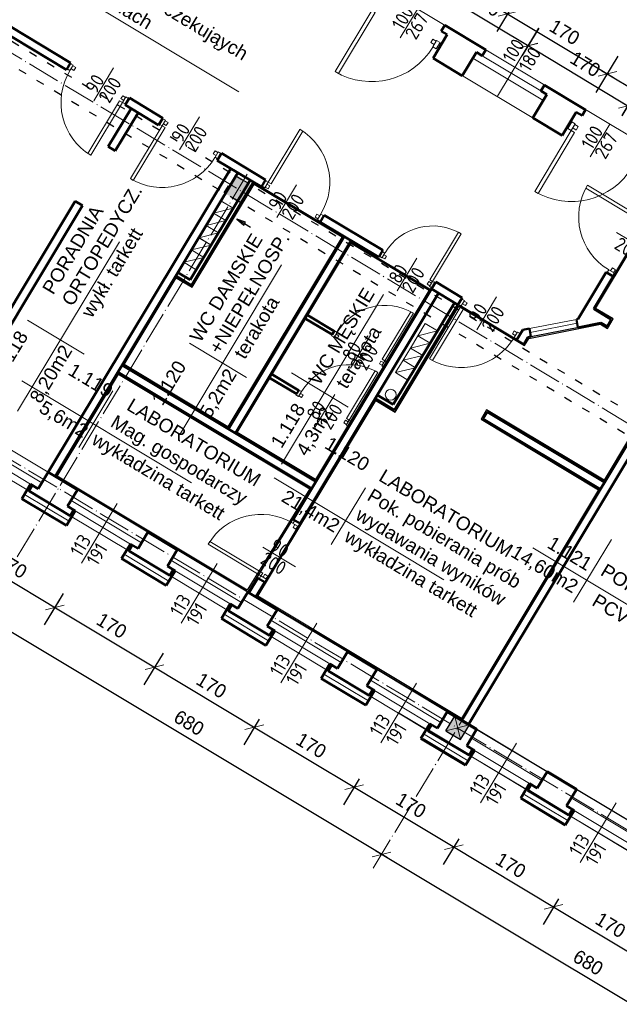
# Model space of a CAD drawing. Header units: millimetres. Extents: x -642 to 14033, y 1994 to 13520.
# Tile 31 of 72: x 8101 to 8977, y 2718 to 4157. Entities that reach past the tile are written whole.
import ezdxf

# ---------------------------------------------------------------- set-up
doc = ezdxf.new("R2010")
doc.units = ezdxf.units.MM
doc.linetypes.add('ACAD_ISO03W100', pattern=[30, 12, -18])
doc.linetypes.add('ACAD_ISO04W100', pattern=[30.5, 24, -3, 0.5, -3])
for name, color, linetype, lineweight in [('_wymiary', 1, 'Continuous', 9), ('drzwi', 140, 'Continuous', 13), ('KOMINY', 43, 'Continuous', 15), ('ocieplenie', 60, 'BATTING', 9), ('okno', 2, 'Continuous', 13), ('okno widok', 8, 'Continuous', 15), ('opisy drzwi', 40, 'Continuous', 13), ('opisy pom', 3, 'Continuous', 18), ('podciąg', 10, 'ACAD_ISO03W100', 25), ('sciany', 4, 'Continuous', 35), ('symetria', 7, 'ACAD_ISO04W100', 9), ('słupy', 2, 'Continuous', 30), ('wymiary', 1, 'Continuous', 13), ('ściana', 4, 'Continuous', 50)]:
    doc.layers.add(name, color=color, linetype=linetype, lineweight=lineweight)
doc.layers.add('POWIERZCHNIA', color=123, linetype='Continuous', plot=False)
doc.styles.add('ISO', font='isocp.shx')
doc.styles.add('SYSTEM', font='TXT')
doc.linetypes.add('BATTING', pattern='A,0.0001,-0.1,[134,ltypeshp.shx,S=0.1,R=0,X=-0.1,Y=0],-0.2,[134,ltypeshp.shx,S=0.1,R=180,X=0.1,Y=0],-0.1', length=0.4001)
doc.dimstyles.new('Jacek2', dxfattribs={"dimscale": 2, "dimtxt": 10, "dimasz": 10, "dimexe": 15, "dimexo": 15, "dimgap": 5, "dimtad": 1, "dimdec": 0, "dimzin": 0, "dimdsep": 46, "dimtxsty": 'Standard', "dimblk": 'OBLIQUE', "dimcen": 0, "dimdle": 5, "dimadec": 1, "dimazin": 0, "dimtfac": 1, "dimtdec": 0, "dimtofl": 0, "dimtmove": 0, "dimatfit": 3, "dimfxl": 1, "dimtolj": 1, "dimtzin": 0, "dimarcsym": 0})

# ---------------------------------------------------------------- blocks, each defined once
blk = doc.blocks.new('_OBLIQUE')
at = {"color": 0, "linetype": 'ByBlock'}
blk.add_line((-0.5, -0.5), (0.5, 0.5), dxfattribs=at)
blk = doc.blocks.new('*D367')
at = {"layer": 'Defpoints', "color": 0, "transparency": 16777216}
for p in [(8029.1, 3422.9), (8174.8, 3335.3), (8152.1, 3297.7)]:
    blk.add_point(p, dxfattribs=at)
at = {"layer": 'wymiary', "color": 0, "lineweight": -2, "transparency": 16777216}
for p, q in [((8013.6, 3397.2), (7991, 3359.5)), ((7997.9, 3390.4), (8160.7, 3292.5)), ((8159.3, 3309.6), (8136.7, 3272))]:
    blk.add_line(p, q, dxfattribs=at)
at = {"layer": 'wymiary', "color": 0, "lineweight": -2, "transparency": 16777216, "xscale": 20, "yscale": 20, "zscale": 20}
for p, rotation in [((8006.4, 3385.2), 148.9999999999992), ((8152.1, 3297.7), 328.9999999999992)]:
    blk.add_blockref('_OBLIQUE', p, dxfattribs=dict(at, rotation=rotation))
at = {"layer": 'wymiary', "color": 0, "transparency": 16777216, "insert": (8089.6, 3358.6), "char_height": 20, "attachment_point": 5, "rotation": 329}
blk.add_mtext('\\A1;170', dxfattribs=at)
blk = doc.blocks.new('*D376')
at = {"layer": 'Defpoints', "color": 0, "transparency": 16777216}
for p in [(8179.9, 3343.9), (8325.6, 3256.3), (8297.9, 3210.1)]:
    blk.add_point(p, dxfattribs=at)
at = {"layer": 'wymiary', "color": 0, "lineweight": -2, "transparency": 16777216}
for p, q in [((8164.5, 3318.2), (8136.7, 3272)), ((8143.6, 3302.8), (8306.4, 3205)), ((8310.2, 3230.6), (8282.4, 3184.4))]:
    blk.add_line(p, q, dxfattribs=at)
at = {"layer": 'wymiary', "color": 0, "lineweight": -2, "transparency": 16777216, "xscale": 20, "yscale": 20, "zscale": 20}
for p, rotation in [((8152.1, 3297.7), 148.9999999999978), ((8297.9, 3210.1), 328.9999999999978)]:
    blk.add_blockref('_OBLIQUE', p, dxfattribs=dict(at, rotation=rotation))
at = {"layer": 'wymiary', "color": 0, "transparency": 16777216, "insert": (8235.3, 3271), "char_height": 20, "attachment_point": 5, "rotation": 329}
blk.add_mtext('\\A1;170', dxfattribs=at)
blk = doc.blocks.new('*D377')
at = {"layer": 'Defpoints', "color": 0, "transparency": 16777216}
for p in [(8673.8, 4165.8), (8843.8, 4118.7), (8819.5, 4078.2)]:
    blk.add_point(p, dxfattribs=at)
at = {"layer": 'wymiary', "color": 0, "lineweight": -2, "transparency": 16777216}
for p, q in [((8689.2, 4191.5), (8713.6, 4232)), ((8689.5, 4211.4), (8852.4, 4113.6)), ((8834.9, 4103.9), (8859.3, 4144.5))]:
    blk.add_line(p, q, dxfattribs=at)
at = {"layer": 'wymiary', "color": 0, "lineweight": -2, "transparency": 16777216, "xscale": 20, "yscale": 20, "zscale": 20}
for p, rotation in [((8698.1, 4206.3), 149.0000000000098), ((8843.8, 4118.7), 329.0000000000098)]:
    blk.add_blockref('_OBLIQUE', p, dxfattribs=dict(at, rotation=rotation))
at = {"layer": 'wymiary', "color": 0, "transparency": 16777216, "insert": (8781.3, 4179.7), "char_height": 20, "attachment_point": 5, "rotation": 329}
blk.add_mtext('\\A1;170', dxfattribs=at)
blk = doc.blocks.new('*D378')
at = {"layer": 'Defpoints', "color": 0, "transparency": 16777216}
for p in [(8819.8, 4078.8), (8989.4, 4030.6), (8965.2, 3990.7)]:
    blk.add_point(p, dxfattribs=at)
at = {"layer": 'wymiary', "color": 0, "lineweight": -2, "transparency": 16777216}
for p, q in [((8835.3, 4104.4), (8859.5, 4144.3)), ((8835.4, 4123.8), (8997.9, 4025.4)), ((8980.7, 4016.3), (9004.9, 4056.2))]:
    blk.add_line(p, q, dxfattribs=at)
at = {"layer": 'wymiary', "color": 0, "lineweight": -2, "transparency": 16777216, "xscale": 20, "yscale": 20, "zscale": 20}
for p, rotation in [((8844, 4118.7), 148.7893547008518), ((8989.4, 4030.6), 328.7893547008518)]:
    blk.add_blockref('_OBLIQUE', p, dxfattribs=dict(at, rotation=rotation))
at = {"layer": 'wymiary', "color": 0, "transparency": 16777216, "insert": (8927, 4091.7), "char_height": 20, "attachment_point": 5, "rotation": 328.7894}
blk.add_mtext('\\A1;170', dxfattribs=at)
blk = doc.blocks.new('*D379')
at = {"layer": 'Defpoints', "color": 0, "transparency": 16777216}
for p in [(8965.2, 3990.7), (9134.9, 3943.1), (9110.9, 3903.1)]:
    blk.add_point(p, dxfattribs=at)
at = {"layer": 'wymiary', "color": 0, "lineweight": -2, "transparency": 16777216}
for p, q in [((8980.7, 4016.4), (9004.7, 4056.4)), ((8980.7, 4035.8), (9143.5, 3937.9)), ((9126.4, 3928.8), (9150.4, 3968.8))]:
    blk.add_line(p, q, dxfattribs=at)
at = {"layer": 'wymiary', "color": 0, "lineweight": -2, "transparency": 16777216, "xscale": 20, "yscale": 20, "zscale": 20}
for p, rotation in [((8989.2, 4030.6), 148.9999999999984), ((9134.9, 3943.1), 328.9999999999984)]:
    blk.add_blockref('_OBLIQUE', p, dxfattribs=dict(at, rotation=rotation))
at = {"layer": 'wymiary', "color": 0, "transparency": 16777216, "insert": (9072.4, 4004), "char_height": 20, "attachment_point": 5, "rotation": 329}
blk.add_mtext('\\A1;170', dxfattribs=at)
blk = doc.blocks.new('*D381')
at = {"layer": 'Defpoints', "color": 0, "transparency": 16777216}
for p in [(8320.5, 3247.8), (8466.2, 3160.2), (8443.6, 3122.6)]:
    blk.add_point(p, dxfattribs=at)
at = {"layer": 'wymiary', "color": 0, "lineweight": -2, "transparency": 16777216}
for p, q in [((8305, 3222), (8282.4, 3184.4)), ((8289.3, 3215.3), (8452.2, 3117.4)), ((8450.8, 3134.5), (8428.1, 3096.8))]:
    blk.add_line(p, q, dxfattribs=at)
at = {"layer": 'wymiary', "color": 0, "lineweight": -2, "transparency": 16777216, "xscale": 20, "yscale": 20, "zscale": 20}
for p, rotation in [((8297.9, 3210.1), 148.9999999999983), ((8443.6, 3122.6), 328.9999999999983)]:
    blk.add_blockref('_OBLIQUE', p, dxfattribs=dict(at, rotation=rotation))
at = {"layer": 'wymiary', "color": 0, "transparency": 16777216, "insert": (8381, 3183.5), "char_height": 20, "attachment_point": 5, "rotation": 329}
blk.add_mtext('\\A1;170', dxfattribs=at)
blk = doc.blocks.new('*D382')
at = {"layer": 'Defpoints', "color": 0, "transparency": 16777216}
for p in [(8466.2, 3160.2), (8611.9, 3072.6), (8589.3, 3035)]:
    blk.add_point(p, dxfattribs=at)
at = {"layer": 'wymiary', "color": 0, "lineweight": -2, "transparency": 16777216}
for p, q in [((8450.8, 3134.5), (8428.1, 3096.8)), ((8435, 3127.7), (8597.9, 3029.9)), ((8596.5, 3046.9), (8573.9, 3009.3))]:
    blk.add_line(p, q, dxfattribs=at)
at = {"layer": 'wymiary', "color": 0, "lineweight": -2, "transparency": 16777216, "xscale": 20, "yscale": 20, "zscale": 20}
for p, rotation in [((8443.6, 3122.6), 148.9999999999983), ((8589.3, 3035), 328.9999999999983)]:
    blk.add_blockref('_OBLIQUE', p, dxfattribs=dict(at, rotation=rotation))
at = {"layer": 'wymiary', "color": 0, "transparency": 16777216, "insert": (8526.7, 3095.9), "char_height": 20, "attachment_point": 5, "rotation": 329}
blk.add_mtext('\\A1;170', dxfattribs=at)
blk = doc.blocks.new('*D383')
at = {"layer": 'Defpoints', "color": 0, "transparency": 16777216}
for p in [(8611.9, 3072.6), (8757.6, 2985.1), (8735, 2947.4)]:
    blk.add_point(p, dxfattribs=at)
at = {"layer": 'wymiary', "color": 0, "lineweight": -2, "transparency": 16777216}
for p, q in [((8596.5, 3046.9), (8573.9, 3009.3)), ((8580.7, 3040.2), (8743.6, 2942.3)), ((8742.2, 2959.4), (8719.6, 2921.7))]:
    blk.add_line(p, q, dxfattribs=at)
at = {"layer": 'wymiary', "color": 0, "lineweight": -2, "transparency": 16777216, "xscale": 20, "yscale": 20, "zscale": 20}
for p, rotation in [((8589.3, 3035), 148.9999999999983), ((8735, 2947.4), 328.9999999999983)]:
    blk.add_blockref('_OBLIQUE', p, dxfattribs=dict(at, rotation=rotation))
at = {"layer": 'wymiary', "color": 0, "transparency": 16777216, "insert": (8672.5, 3008.4), "char_height": 20, "attachment_point": 5, "rotation": 329}
blk.add_mtext('\\A1;170', dxfattribs=at)
blk = doc.blocks.new('*D384')
at = {"layer": 'Defpoints', "color": 0, "transparency": 16777216}
for p in [(8757.6, 2985.1), (8903.4, 2897.5), (8880.7, 2859.9)]:
    blk.add_point(p, dxfattribs=at)
at = {"layer": 'wymiary', "color": 0, "lineweight": -2, "transparency": 16777216}
for p, q in [((8742.2, 2959.4), (8719.6, 2921.7)), ((8726.5, 2952.6), (8889.3, 2854.7)), ((8887.9, 2871.8), (8865.3, 2834.2))]:
    blk.add_line(p, q, dxfattribs=at)
at = {"layer": 'wymiary', "color": 0, "lineweight": -2, "transparency": 16777216, "xscale": 20, "yscale": 20, "zscale": 20}
for p, rotation in [((8735, 2947.4), 148.9999999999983), ((8880.7, 2859.9), 328.9999999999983)]:
    blk.add_blockref('_OBLIQUE', p, dxfattribs=dict(at, rotation=rotation))
at = {"layer": 'wymiary', "color": 0, "transparency": 16777216, "insert": (8818.2, 2920.8), "char_height": 20, "attachment_point": 5, "rotation": 329}
blk.add_mtext('\\A1;170', dxfattribs=at)
blk = doc.blocks.new('*D385')
at = {"layer": 'Defpoints', "color": 0, "transparency": 16777216}
for p in [(8903.4, 2897.5), (9049.1, 2810), (9026.5, 2772.3)]:
    blk.add_point(p, dxfattribs=at)
at = {"layer": 'wymiary', "color": 0, "lineweight": -2, "transparency": 16777216}
for p, q in [((8887.9, 2871.8), (8865.3, 2834.2)), ((8872.2, 2865), (9035, 2767.2)), ((9033.6, 2784.3), (9011, 2746.6))]:
    blk.add_line(p, q, dxfattribs=at)
at = {"layer": 'wymiary', "color": 0, "lineweight": -2, "transparency": 16777216, "xscale": 20, "yscale": 20, "zscale": 20}
for p, rotation in [((8880.7, 2859.9), 148.9999999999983), ((9026.5, 2772.3), 328.9999999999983)]:
    blk.add_blockref('_OBLIQUE', p, dxfattribs=dict(at, rotation=rotation))
at = {"layer": 'wymiary', "color": 0, "transparency": 16777216, "insert": (8963.9, 2833.3), "char_height": 20, "attachment_point": 5, "rotation": 329}
blk.add_mtext('\\A1;170', dxfattribs=at)
blk = doc.blocks.new('*D589')
at = {"layer": 'Defpoints', "color": 0, "transparency": 16777216}
for p in [(8629.4, 2936.7), (8629.4, 2936.7), (9245.2, 2640.9)]:
    blk.add_point(p, dxfattribs=at)
at = {"layer": 'wymiary', "color": 0, "lineweight": -2, "transparency": 16777216}
for p, q in [((9221, 2581.2), (8620.8, 2941.8)), ((9229.8, 2615.2), (9197, 2560.6))]:
    blk.add_line(p, q, dxfattribs=at)
at = {"layer": 'wymiary', "color": 0, "lineweight": -2, "transparency": 16777216, "xscale": 20, "yscale": 20, "zscale": 20}
for p, rotation in [((8629.4, 2936.7), 148.9999999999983), ((9212.4, 2586.3), 328.9999999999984)]:
    blk.add_blockref('_OBLIQUE', p, dxfattribs=dict(at, rotation=rotation))
at = {"layer": 'wymiary', "color": 0, "transparency": 16777216, "insert": (8931.2, 2778.6), "char_height": 20, "attachment_point": 5, "rotation": 329}
blk.add_mtext('\\A1;680', dxfattribs=at)
blk = doc.blocks.new('*D590')
at = {"layer": 'Defpoints', "color": 0, "transparency": 16777216}
for p in [(8046.5, 3286.9), (8046.5, 3286.9), (8629.4, 2936.7)]:
    blk.add_point(p, dxfattribs=at)
at = {"layer": 'wymiary', "color": 0, "lineweight": -2, "transparency": 16777216}
blk.add_line((8638, 2931.5), (8037.9, 3292), dxfattribs=at)
at = {"layer": 'wymiary', "color": 0, "lineweight": -2, "transparency": 16777216, "xscale": 20, "yscale": 20, "zscale": 20}
for p, rotation in [((8046.5, 3286.9), 148.9999999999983), ((8629.4, 2936.7), 328.9999999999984)]:
    blk.add_blockref('_OBLIQUE', p, dxfattribs=dict(at, rotation=rotation))
at = {"layer": 'wymiary', "color": 0, "transparency": 16777216, "insert": (8348.2, 3128.9), "char_height": 20, "attachment_point": 5, "rotation": 329}
blk.add_mtext('\\A1;680', dxfattribs=at)
blk = doc.blocks.new('*D605')
at = {"layer": '_wymiary', "color": 0, "lineweight": -2, "transparency": 16777216}
for p, q in [((8651.6, 4225.4), (8683.4, 4278.3)), ((8659.4, 4257.7), (8822.2, 4159.9)), ((8798.3, 4139.5), (8829.1, 4190.7))]:
    blk.add_line(p, q, dxfattribs=at)
at = {"layer": 'Defpoints', "color": 0, "transparency": 16777216}
for p in [(8636.1, 4199.6), (8813.7, 4165), (8782.9, 4113.8)]:
    blk.add_point(p, dxfattribs=at)
at = {"layer": '_wymiary', "color": 0, "lineweight": -2, "transparency": 16777216, "xscale": 20, "yscale": 20, "zscale": 20}
for p, rotation in [((8667.9, 4252.6), 148.9999999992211), ((8813.7, 4165), 328.9999999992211)]:
    blk.add_blockref('_OBLIQUE', p, dxfattribs=dict(at, rotation=rotation))
at = {"layer": '_wymiary', "color": 0, "transparency": 16777216, "insert": (8751.1, 4225.9), "char_height": 20, "attachment_point": 5, "rotation": 329}
blk.add_mtext('\\A1;170', dxfattribs=at)
blk = doc.blocks.new('*D606')
at = {"layer": '_wymiary', "color": 0, "lineweight": -2, "transparency": 16777216}
for p, q in [((8798.3, 4139.5), (8829.1, 4190.7)), ((8805.1, 4170.2), (8968, 4072.3)), ((8943, 4050.3), (8974.8, 4103.2))]:
    blk.add_line(p, q, dxfattribs=at)
at = {"layer": 'Defpoints', "color": 0, "transparency": 16777216}
for p in [(8782.9, 4113.8), (8959.4, 4077.5), (8927.6, 4024.5)]:
    blk.add_point(p, dxfattribs=at)
at = {"layer": '_wymiary', "color": 0, "lineweight": -2, "transparency": 16777216, "xscale": 20, "yscale": 20, "zscale": 20}
for p, rotation in [((8813.7, 4165), 148.9999999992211), ((8959.4, 4077.5), 328.9999999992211)]:
    blk.add_blockref('_OBLIQUE', p, dxfattribs=dict(at, rotation=rotation))
at = {"layer": '_wymiary', "color": 0, "transparency": 16777216, "insert": (8896.8, 4138.4), "char_height": 20, "attachment_point": 5, "rotation": 329}
blk.add_mtext('\\A1;170', dxfattribs=at)
blk = doc.blocks.new('*D607')
at = {"layer": '_wymiary', "color": 0, "lineweight": -2, "transparency": 16777216}
for p, q in [((8943, 4050.3), (8974.8, 4103.2)), ((8950.8, 4082.6), (9113.7, 3984.8)), ((9089.8, 3964.4), (9120.6, 4015.6))]:
    blk.add_line(p, q, dxfattribs=at)
at = {"layer": 'Defpoints', "color": 0, "transparency": 16777216}
for p in [(8927.6, 4024.5), (9105.1, 3989.9), (9074.3, 3938.7)]:
    blk.add_point(p, dxfattribs=at)
at = {"layer": '_wymiary', "color": 0, "lineweight": -2, "transparency": 16777216, "xscale": 20, "yscale": 20, "zscale": 20}
for p, rotation in [((8959.4, 4077.5), 148.9999999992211), ((9105.1, 3989.9), 328.9999999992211)]:
    blk.add_blockref('_OBLIQUE', p, dxfattribs=dict(at, rotation=rotation))
at = {"layer": '_wymiary', "color": 0, "transparency": 16777216, "insert": (9042.5, 4050.8), "char_height": 20, "attachment_point": 5, "rotation": 329}
blk.add_mtext('\\A1;170', dxfattribs=at)

msp = doc.modelspace()

# ---------------------------------------------------------------- hatches: boundary and pattern name
at = {"layer": 'podciąg', "lineweight": -3}
msp.add_hatch(color=256, dxfattribs=at).paths.add_polyline_path([(8415, 3929.4), (8440.8, 3913.9), (8425.3, 3888.2), (8399.6, 3903.7)])
at = {"layer": 'słupy', "lineweight": -3}
h = msp.add_hatch(color=256, dxfattribs=at)
h.paths.add_polyline_path([(8740.6, 3121.5), (8729.9, 3128), (8723.4, 3117.3), (8734.1, 3110.8)])
h.paths.add_polyline_path([(8740.6, 3121.5), (8747, 3132.2), (8736.3, 3138.7), (8729.9, 3128)])
h.paths.add_polyline_path([(8740.6, 3121.5), (8742.3, 3120.5), (8748.7, 3131.2), (8747, 3132.2)])
h.paths.add_polyline_path([(8734.1, 3110.8), (8735.8, 3109.8), (8742.3, 3120.5), (8740.6, 3121.5)])
h.paths.add_polyline_path([(8735.8, 3109.8), (8744.8, 3104.4), (8751.3, 3115.1), (8742.3, 3120.5)])
h.paths.add_polyline_path([(8742.3, 3120.5), (8751.3, 3115.1), (8757.7, 3125.8), (8748.7, 3131.2)])

# ---------------------------------------------------------------- linework, layer by layer
at = {"layer": 'drzwi'}
for p, q in [((8736.3, 3138.7), (8744.7, 3104.5)), ((8757.7, 3125.8), (8723.3, 3117.3))]:
    msp.add_line(p, q, dxfattribs=at)
for points in [[(8615, 4170, 0), (8620, 4167, 0), (8566.7, 4077.8, 0), (8561.8, 4080.8, 0), (8615, 4170, 0)], [(8709.3, 4125.2, 0), (8704.3, 4128.2, 0), (8701.4, 4123.2, 0), (8706.3, 4120.2, 0), (8709.3, 4125.2, 0)], [(8709.9, 4126.2, 0), (8714.8, 4123.2, 0), (8709.4, 4114.1, 0), (8704.4, 4117.1, 0), (8709.9, 4126.2, 0)], [(8179, 4090.2, 0), (8174.7, 4092.8, 0), (8170, 4084.9, 0), (8174.3, 4082.3, 0), (8179, 4090.2, 0)], [(8178.5, 4089.3, 0), (8182.8, 4086.7, 0), (8180.2, 4082.5, 0), (8175.9, 4085, 0), (8178.5, 4089.3, 0)], [(8255.6, 4043, 0), (8251.4, 4045.5, 0), (8248.8, 4041.3, 0), (8253.1, 4038.7, 0), (8255.6, 4043, 0)], [(8251.2, 4035.6, 0), (8246.9, 4038.2, 0), (8200.6, 3961.1, 0), (8204.9, 3958.5, 0), (8251.2, 4035.6, 0)], [(8256.1, 4043.8, 0), (8260.4, 4041.2, 0), (8255.5, 4033.1, 0), (8251.2, 4035.6, 0), (8256.1, 4043.8, 0)], [(8308.9, 4001.5, 0), (8313.2, 3998.9, 0), (8266.8, 3921.8, 0), (8262.5, 3924.4, 0), (8308.9, 4001.5, 0)], [(8313.8, 4009.7, 0), (8309.5, 4012.2, 0), (8304.6, 4004.1, 0), (8308.9, 4001.5, 0), (8313.8, 4009.7, 0)], [(8313.3, 4008.8, 0), (8317.6, 4006.3, 0), (8315, 4002, 0), (8310.7, 4004.6, 0), (8313.3, 4008.8, 0)], [(8912.1, 4004.3, 0), (8907.1, 4007.2, 0), (8901.5, 3997.8, 0), (8906.5, 3994.8, 0), (8912.1, 4004.3, 0)], [(8911.5, 4003.3, 0), (8916.5, 4000.4, 0), (8913.5, 3995.4, 0), (8908.6, 3998.4, 0), (8911.5, 4003.3, 0)], [(8463.8, 3919.3, 0), (8468.1, 3916.7, 0), (8514.4, 3993.8, 0), (8510.2, 3996.4, 0), (8463.8, 3919.3, 0)], [(8906.5, 3994.8, 0), (8911.4, 3991.9, 0), (8858.2, 3902.7, 0), (8853.2, 3905.6, 0), (8906.5, 3994.8, 0)], [(8390.4, 3962.5, 0), (8386.2, 3965.1, 0), (8383.6, 3960.8, 0), (8387.9, 3958.2, 0), (8390.4, 3962.5, 0)], [(8391, 3963.3, 0), (8395.2, 3960.8, 0), (8390.5, 3952.9, 0), (8386.2, 3955.5, 0), (8391, 3963.3, 0)], [(8458.9, 3911.1, 0), (8454.6, 3913.7, 0), (8459.5, 3921.8, 0), (8463.8, 3919.3, 0), (8458.9, 3911.1, 0)], [(8459.4, 3911.9, 0), (8463.7, 3909.3, 0), (8466.3, 3913.6, 0), (8462, 3916.2, 0), (8459.4, 3911.9, 0)], [(9007.3, 3868.5, 0), (9004.8, 3864.2, 0), (8927.6, 3910.6, 0), (8930.2, 3914.9, 0), (9007.3, 3868.5, 0)], [(8536.5, 3865.6, 0), (8532.3, 3868.1, 0), (8534.8, 3872.4, 0), (8539.1, 3869.9, 0), (8536.5, 3865.6, 0)], [(8536, 3864.7, 0), (8540.3, 3862.1, 0), (8545, 3870, 0), (8540.8, 3872.6, 0), (8536, 3864.7, 0)], [(8703.9, 3774.2, 0), (8700, 3776.5, 0), (8741.7, 3845.9, 0), (8745.6, 3843.6, 0), (8703.9, 3774.2, 0)], [(8630, 3808.5, 0), (8626.2, 3810.9, 0), (8630.4, 3817.9, 0), (8634.3, 3815.6, 0), (8630, 3808.5, 0)], [(8630.5, 3809.3, 0), (8634.3, 3807, 0), (8636.7, 3810.8, 0), (8632.8, 3813.2, 0), (8630.5, 3809.3, 0)], [(8969.2, 3786.5, 0), (8966.6, 3782.2, 0), (8958.7, 3786.9, 0), (8961.3, 3791.2, 0), (8969.2, 3786.5, 0)], [(8968.3, 3787, 0), (8970.9, 3791.3, 0), (8966.6, 3793.8, 0), (8964, 3789.5, 0), (8968.3, 3787, 0)], [(8699.9, 3767.6, 0), (8696.1, 3769.9, 0), (8698.4, 3773.8, 0), (8702.2, 3771.4, 0), (8699.9, 3767.6, 0)], [(8699.5, 3766.9, 0), (8703.3, 3764.5, 0), (8707.7, 3771.9, 0), (8703.9, 3774.2, 0), (8699.5, 3766.9, 0)], [(8750.7, 3746.3, 0), (8746.4, 3748.9, 0), (8741.5, 3740.8, 0), (8745.8, 3738.2, 0), (8750.7, 3746.3, 0)], [(8750.2, 3745.5, 0), (8754.5, 3743, 0), (8752, 3738.7, 0), (8747.7, 3741.2, 0), (8750.2, 3745.5, 0)], [(8634.1, 3658.1, 0), (8630.3, 3660.4, 0), (8672, 3729.9, 0), (8675.9, 3727.6, 0), (8634.1, 3658.1, 0)], [(8745.8, 3738.2, 0), (8750.1, 3735.6, 0), (8703.8, 3658.5, 0), (8699.5, 3661, 0), (8745.8, 3738.2, 0)], [(8560.3, 3692.5, 0), (8556.4, 3694.8, 0), (8560.7, 3701.9, 0), (8564.5, 3699.5, 0), (8560.3, 3692.5, 0)], [(8827.4, 3699.2, 0), (8823.1, 3701.7, 0), (8820.5, 3697.5, 0), (8824.8, 3694.9, 0), (8827.4, 3699.2, 0)], [(8827.9, 3700, 0), (8832.2, 3697.5, 0), (8827.5, 3689.6, 0), (8823.2, 3692.2, 0), (8827.9, 3700, 0)], [(8560.7, 3693.2, 0), (8564.6, 3690.9, 0), (8566.9, 3694.8, 0), (8563.1, 3697.1, 0), (8560.7, 3693.2, 0)], [(8630.2, 3651.5, 0), (8626.3, 3653.8, 0), (8628.6, 3657.7, 0), (8632.5, 3655.4, 0), (8630.2, 3651.5, 0)], [(8629.7, 3650.8, 0), (8633.6, 3648.5, 0), (8638, 3655.8, 0), (8634.1, 3658.1, 0), (8629.7, 3650.8, 0)], [(8582.1, 3571.5, 0), (8578.3, 3573.9, 0), (8620, 3643.3, 0), (8623.8, 3641, 0), (8582.1, 3571.5, 0)], [(8508.3, 3605.9, 0), (8504.4, 3608.2, 0), (8508.7, 3615.3, 0), (8512.5, 3613, 0), (8508.3, 3605.9, 0)], [(8508.7, 3606.7, 0), (8512.6, 3604.3, 0), (8514.9, 3608.2, 0), (8511, 3610.5, 0), (8508.7, 3606.7, 0)], [(8578.2, 3564.9, 0), (8574.3, 3567.3, 0), (8576.6, 3571.1, 0), (8580.5, 3568.8, 0), (8578.2, 3564.9, 0)], [(8577.7, 3564.2, 0), (8581.6, 3561.9, 0), (8586, 3569.2, 0), (8582.1, 3571.5, 0), (8577.7, 3564.2, 0)], [(8507.8, 3415.8, 0), (8510.4, 3420.1, 0), (8502.6, 3424.8, 0), (8500, 3420.5, 0), (8507.8, 3415.8, 0)], [(8507, 3416.3, 0), (8504.4, 3412, 0), (8500.1, 3414.6, 0), (8502.7, 3418.9, 0), (8507, 3416.3, 0)], [(8453.3, 3343.6, 0), (8455.9, 3347.9, 0), (8378.7, 3394.2, 0), (8376.1, 3389.9, 0), (8453.3, 3343.6, 0)], [(8461.4, 3338.7, 0), (8458.9, 3334.4, 0), (8450.7, 3339.3, 0), (8453.3, 3343.6, 0), (8461.4, 3338.7, 0)], [(8460.6, 3339.2, 0), (8463.2, 3343.4, 0), (8458.9, 3346, 0), (8456.3, 3341.7, 0), (8460.6, 3339.2, 0)]]:
    msp.add_polyline3d(points, dxfattribs=at)
for centre, radius, start, end in [((8615, 4170), 103.9, 239.1665, 329.1665), ((8251.2, 4035.6), 90, 149, 239), ((8463.8, 3919.3), 90, 329, 59), ((8308.9, 4001.5), 90, 239, 329), ((8906.5, 3994.8), 103.9, 239.1665, 329.1665), ((9007.3, 3868.5), 90, 149, 239), ((8703.9, 3774.2), 81, 59, 149), ((8634.1, 3658.1), 81, 59, 149), ((8745.8, 3738.2), 90, 239, 329), ((8582.1, 3571.5), 81, 59, 149), ((8453.3, 3343.6), 90, 59, 149)]:
    msp.add_arc(centre, radius, start, end, dxfattribs=at)
at = {"layer": 'KOMINY', "lineweight": 18}
for p, q in [((8384, 3874), (8412.8, 3881.1)), ((8373.2, 3856), (8402, 3863.2)), ((8362.4, 3838), (8391.2, 3845.2)), ((8351.7, 3820.1), (8380.5, 3827.2)), ((8340.8, 3802.1), (8369.6, 3809.2)), ((8682.4, 3694.7), (8711.2, 3701.8)), ((8671.6, 3676.7), (8700.4, 3683.9)), ((8660.8, 3658.8), (8689.6, 3666)), ((8650, 3640.8), (8678.8, 3648))]:
    msp.add_line(p, q, dxfattribs=at)
for points in [[(8384, 3874), (8394.8, 3892), (8412.8, 3881.1), (8402, 3863.1)], [(8373.2, 3856), (8384, 3874), (8402, 3863.2), (8391.2, 3845.2)], [(8362.4, 3838), (8373.2, 3856), (8391.2, 3845.2), (8380.4, 3827.2)], [(8351.6, 3820.1), (8362.5, 3838.1), (8380.5, 3827.2), (8369.6, 3809.2)], [(8340.8, 3802.1), (8351.6, 3820.1), (8369.6, 3809.2), (8358.8, 3791.2)], [(8682.4, 3694.7), (8693.2, 3712.7), (8711.2, 3701.8), (8700.4, 3683.9)], [(8671.6, 3676.8), (8682.4, 3694.7), (8700.4, 3683.9), (8689.6, 3665.9)], [(8660.8, 3658.8), (8671.6, 3676.8), (8689.6, 3666), (8678.8, 3648)], [(8650, 3640.8), (8660.8, 3658.8), (8678.8, 3648), (8668, 3630)]]:
    msp.add_lwpolyline(points, close=True, dxfattribs=at)
at = {"layer": 'KOMINY', "lineweight": 30}
msp.add_lwpolyline([(8438.2, 3853), (8418.2, 3865), (8428.1, 3856.1), (8430.8, 3860.5), (8418.2, 3865)], dxfattribs=at)
at = {"layer": 'KOMINY', "lineweight": 18}
msp.add_circle((8642.8, 3608.5), 8, dxfattribs=at)
at = {"layer": 'ocieplenie', "linetype": 'BATTING', "ltscale": 3}
for p, q in [((8118.2, 3477.1), (8113.1, 3468.5)), ((8180.8, 3439.5), (8175.6, 3430.9)), ((8263.9, 3389.6), (8258.8, 3381)), ((8326.5, 3352), (8321.4, 3343.4)), ((8409.7, 3302), (8404.5, 3293.4)), ((8472.2, 3264.4), (8467.1, 3255.8)), ((8555.4, 3214.4), (8550.2, 3205.9)), ((8618, 3176.9), (8612.8, 3168.3)), ((8701.1, 3126.9), (8695.9, 3118.3)), ((8763.7, 3089.3), (8758.5, 3080.7)), ((8846.8, 3039.3), (8841.7, 3030.8)), ((8909.4, 3001.7), (8904.2, 2993.2))]:
    msp.add_line(p, q, dxfattribs=at)
at = {"layer": 'ocieplenie', "linetype": 'BATTING', "ltscale": 14}
for p, q in [((8107.9, 3462.9), (8173.1, 3423.7)), ((8253.6, 3375.3), (8318.8, 3336.2)), ((8399.4, 3287.8), (8464.5, 3248.6)), ((8545.1, 3200.2), (8610.2, 3161.1)), ((8690.8, 3112.7), (8755.9, 3073.5)), ((8836.5, 3025.1), (8901.7, 2986))]:
    msp.add_line(p, q, dxfattribs=at)
at = {"layer": 'okno'}
for p, q in [((8862.3, 4052.5), (8776.6, 4104)), ((8865.1, 4039.1), (8762.9, 4100.6)), ((8845.3, 3705.1), (8914, 3718.7)), ((8846.5, 3699.3), (8915.1, 3712.9)), ((8847.6, 3693.4), (8916.3, 3707)), ((8030.4, 3541.6), (8133.2, 3479.8)), ((8036.4, 3526.3), (8116.9, 3477.9)), ((8176.1, 3454), (8279, 3392.2)), ((8182.1, 3438.7), (8262.7, 3390.3)), ((8321.8, 3366.5), (8424.7, 3304.7)), ((8327.8, 3351.2), (8408.4, 3302.8)), ((8467.5, 3278.9), (8570.4, 3217.1)), ((8473.5, 3263.6), (8554.1, 3215.2)), ((8613.2, 3191.3), (8716.1, 3129.5)), ((8619.2, 3176.1), (8699.8, 3127.7)), ((8765, 3088.5), (8845.5, 3040.1)), ((8910.7, 3001), (8991.3, 2952.6))]:
    msp.add_line(p, q, dxfattribs=at)
at = {"layer": 'okno widok'}
for p, q in [((7560.2, 4847), (9304.6, 3798.4)), ((8704.6, 4100.6), (8893.2, 3987.3)), ((8039.6, 3557), (8142.5, 3495.2)), ((8028.6, 3519.3), (8114.4, 3467.8)), ((8185.4, 3469.4), (8288.2, 3407.6)), ((8174.4, 3431.7), (8260.1, 3380.2)), ((8331.1, 3381.9), (8433.9, 3320.1)), ((8320.1, 3344.2), (8405.8, 3292.7)), ((8476.8, 3294.3), (8579.7, 3232.5)), ((8465.8, 3256.6), (8551.5, 3205.1)), ((8622.5, 3206.8), (8725.4, 3145)), ((8611.5, 3169.1), (8697.2, 3117.5)), ((8768.2, 3119.2), (8871.1, 3057.4)), ((8757.2, 3081.5), (8761.6, 3078.9)), ((8757.2, 3081.5), (8843, 3030)), ((8914, 3031.7), (9016.8, 2969.9)), ((8903, 2993.9), (8988.7, 2942.4))]:
    msp.add_line(p, q, dxfattribs=at)
at = {"layer": 'opisy drzwi'}
for p, q in [((8685.6, 4178.3), (8656.7, 4130.3)), ((8851.3, 4132), (8798.9, 4044.8)), ((8238, 4086.1), (8209.1, 4038.1)), ((8363.3, 4014.6), (8334.5, 3966.6)), ((8962.7, 4004), (8933.9, 3956)), ((8476.3, 3867.5), (8505.2, 3915.5)), ((8972.7, 3845.7), (9020.7, 3816.9)), ((8681, 3808.3), (8652.1, 3760.4)), ((8768.6, 3703.6), (8797.5, 3751.6)), ((8613.1, 3695.4), (8584.2, 3647.4)), ((8561.1, 3608.8), (8532.2, 3560.8)), ((8243.4, 3449.6), (8191, 3362.4)), ((8503.8, 3356.8), (8455.8, 3385.7)), ((8389.1, 3362), (8336.7, 3274.8)), ((8534.9, 3274.5), (8482.5, 3187.2)), ((8680.6, 3186.9), (8628.2, 3099.7)), ((8725.6, 3145.3), (8675.1, 3175.6)), ((8698.4, 3117.2), (8655.3, 3143.1)), ((8871.3, 3057.7), (8768.4, 3119.5)), ((8863.5, 3044.9), (8760.7, 3106.7)), ((8826.3, 3099.4), (8773.9, 3012.1)), ((8843.1, 3030.3), (8757.4, 3081.8)), ((9017, 2970.2), (8914.1, 3032)), ((9009.3, 2957.3), (8906.4, 3019.1)), ((8972, 3011.8), (8919.6, 2924.6)), ((8988.8, 2942.7), (8903.1, 2994.2))]:
    msp.add_line(p, q, dxfattribs=at)
at = {"layer": 'opisy pom'}
for p, q in [((7896.7, 4366.3), (8421.2, 4051.2)), ((8097.7, 3584.3), (8246.6, 3832)), ((8334.6, 3550.6), (8483.4, 3798.3)), ((8483.4, 3507.2), (8632.2, 3754.9)), ((8112.1, 3717.4), (8195.1, 3667.6)), ((8348.9, 3683.7), (8432, 3633.8)), ((8103.9, 3628.7), (8351.6, 3479.9)), ((8497.7, 3640.3), (8580.8, 3590.4)), ((8237, 3614.3), (8187.1, 3531.3)), ((8472.7, 3486.9), (8720.4, 3338.1)), ((8605.8, 3472.5), (8555.9, 3389.5)), ((8965.2, 3397.1), (8910, 3305.2)), ((8850.5, 3384.7), (9162.7, 3197.1))]:
    msp.add_line(p, q, dxfattribs=at)
at = {"layer": 'podciąg'}
for p, q in [((6083.6, 5330.3), (9392.6, 3342)), ((6068.1, 5304.6), (9377.2, 3316.3)), ((8723.3, 3117.3), (8736.1, 3138.8)), ((8736.1, 3138.8), (8757.6, 3125.9)), ((8744.7, 3104.5), (8757.6, 3125.9)), ((8723.3, 3117.3), (8744.7, 3104.5))]:
    msp.add_line(p, q, dxfattribs=at)
at = {"layer": 'podciąg', "lineweight": -3}
msp.add_lwpolyline([(8415, 3929.4), (8440.8, 3913.9), (8425.3, 3888.2), (8399.6, 3903.7)], close=True, dxfattribs=at)
at = {"layer": 'POWIERZCHNIA'}
for points in [[(8442.6, 3919.2), (8574.6, 3839.8), (8405.7, 3558.7), (8250.6, 3651.9), (8328.9, 3782.2), (8352, 3768.3), (8442.7, 3919.2)], [(8994.5, 3546.2), (8955.1, 3480.6), (8783.6, 3583.6), (8777.4, 3573.3), (8948.9, 3470.3), (8747, 3132.4), (8446.1, 3313.2), (8620.2, 3602.8), (8648.5, 3585.8), (8741.5, 3740.8), (8837.5, 3683.1), (8843.2, 3692.5), (8949.8, 3713.6), (8958.8, 3708.2), (8965, 3718.5), (8939.3, 3733.9), (9054.3, 3925.4)], [(8991.7, 3545.5), (8954.4, 3483.4), (8782.9, 3586.4), (8774.7, 3572.7), (8946.1, 3469.6), (8746.3, 3135.1), (8448.9, 3313.9), (8620.9, 3600.1), (8649.1, 3583.1), (8742.2, 3738), (8838.2, 3680.3), (8844.5, 3690.7), (8949.4, 3711.5), (8959.5, 3705.5), (8967.7, 3719.2), (8942, 3734.6), (9055, 3922.7)], [(8244.4, 3641.6), (8527.3, 3471.6), (8433.9, 3320.1), (8152.8, 3489), (8244.5, 3641.6)]]:
    msp.add_lwpolyline(points, dxfattribs=at)
for points in [[(8443.3, 3916.4), (8571.8, 3839.2), (8405, 3561.5), (8253.3, 3652.6), (8329.6, 3779.4), (8352.7, 3765.6)], [(8584.3, 3832.6), (8701.8, 3762), (8533.5, 3481.9), (8416, 3552.6)], [(8584.9, 3829.9), (8699.1, 3761.3), (8532.8, 3484.7), (8418.7, 3553.2)], [(8245.2, 3638.8), (8524.6, 3471), (8433.3, 3322.8), (8155.5, 3489.7)]]:
    msp.add_lwpolyline(points, close=True, dxfattribs=at)
at = {"layer": 'sciany'}
for p, q in [((8712.7, 3123.8), (8725.6, 3145.3)), ((8755.5, 3098.1), (8768.4, 3119.5)), ((8858.4, 3036.3), (8871.3, 3057.7)), ((8901.3, 3010.5), (8914.1, 3032))]:
    msp.add_line(p, q, dxfattribs=at)
at = {"layer": 'symetria', "linetype": 'ACAD_ISO04W100', "ltscale": 2}
for p, q in [((6075.8, 5317.4), (9384.9, 3329.1)), ((5813.2, 4880.3), (9122.2, 2892)), ((8034.4, 3266.8), (8433.3, 3930.7)), ((8617.3, 2916.6), (9016.2, 3580.5))]:
    msp.add_line(p, q, dxfattribs=at)
at = {"layer": 'słupy', "lineweight": -3}
for p, q in [((8723.4, 3117.3), (8736.3, 3138.7)), ((8736.3, 3138.7), (8757.7, 3125.8)), ((8744.8, 3104.4), (8757.7, 3125.8)), ((8723.4, 3117.3), (8744.8, 3104.4))]:
    msp.add_line(p, q, dxfattribs=at)
at = {"layer": 'ściana'}
for p, q in [((7967.2, 4218.9), (8175.3, 4093.8)), ((7961, 4208.6), (8169.2, 4083.5)), ((8721.8, 4148.6), (8716.6, 4140)), ((8781.8, 4112.5), (8721.8, 4148.6)), ((8725.2, 4134.9), (8704.6, 4100.6)), ((8716.6, 4140), (8725.2, 4134.9)), ((8768.1, 4109.1), (8747.4, 4074.8)), ((8768.1, 4109.1), (8776.6, 4104)), ((8781.8, 4112.5), (8776.6, 4104)), ((8169.2, 4083.5), (8175.3, 4093.8)), ((8747.4, 4074.8), (8704.6, 4100.6)), ((8867.5, 4061), (8862.3, 4052.5)), ((8927.5, 4025), (8867.5, 4061)), ((8870.9, 4047.3), (8850.3, 4013)), ((8862.3, 4052.5), (8870.9, 4047.3)), ((8254.9, 4032), (8261.1, 4042.3)), ((8254.9, 4032), (8303.7, 4002.6)), ((8261.1, 4042.3), (8309.9, 4012.9)), ((8230, 3971.1), (8263.5, 4026.8)), ((8240.3, 3964.9), (8273.7, 4020.7)), ((8913.8, 4021.6), (8893.2, 3987.3)), ((8913.8, 4021.6), (8922.3, 4016.4)), ((8927.5, 4025), (8922.3, 4016.4)), ((8303.7, 4002.6), (8309.9, 4012.9)), ((8893.2, 3987.3), (8850.3, 4013)), ((8230, 3971.1), (8240.3, 3964.9)), ((8389.5, 3951.1), (8395.6, 3961.4)), ((8395.6, 3961.4), (8460, 3922.7)), ((8389.5, 3951.1), (8453.9, 3912.4)), ((8142.5, 3495.2), (8409.1, 3939.2)), ((8152.8, 3489), (8419.4, 3933)), ((8349.9, 3776.6), (8437.5, 3922.3)), ((8352, 3768.3), (8442.6, 3919.2)), ((8453.9, 3912.4), (8460, 3922.7)), ((7996.8, 3582.8), (8182.1, 3891.4)), ((8182.1, 3891.4), (8192.4, 3885.2)), ((8007.1, 3576.7), (8192.4, 3885.2)), ((8539.6, 3860.9), (8545.8, 3871.2)), ((8539.6, 3860.9), (8625.3, 3809.4)), ((8545.8, 3871.2), (8631.5, 3819.7)), ((8405.7, 3558.7), (8574.6, 3839.8)), ((8416, 3552.5), (8584.9, 3833.7)), ((8625.3, 3809.4), (8631.5, 3819.7)), ((8331.9, 3787.4), (8349.9, 3776.6)), ((8916.4, 3719.2), (8957.5, 3787.6)), ((8957.5, 3787.6), (8967.8, 3781.4)), ((8328.9, 3782.2), (8352, 3768.3)), ((8702.4, 3763.1), (8708.6, 3773.4)), ((8708.6, 3773.4), (8747.2, 3750.2)), ((8939.3, 3733.9), (8967.8, 3781.4)), ((8500.1, 3426.3), (8702.4, 3763.1)), ((8510.4, 3420.1), (8712.7, 3756.9)), ((8702.4, 3763.1), (8741, 3739.9)), ((8646.4, 3594.1), (8735.9, 3743)), ((8741, 3739.9), (8747.2, 3750.2)), ((8648.5, 3585.8), (8741, 3739.9)), ((8939.3, 3733.9), (8965, 3718.5)), ((8517, 3720.5), (8557.3, 3696.3)), ((8520, 3725.7), (8560.4, 3701.4)), ((8914, 3718.7), (8916.4, 3719.2)), ((8914, 3718.7), (8916.3, 3707)), ((8916.3, 3707), (8949.8, 3713.6)), ((8949.8, 3713.6), (8958.8, 3708.2)), ((8958.8, 3708.2), (8965, 3718.5)), ((8560.4, 3701.4), (8557.3, 3696.3)), ((8756.2, 3126.4), (9101.5, 3701.1)), ((8826.7, 3688.4), (8835.7, 3703.2)), ((8835.7, 3703.2), (8845.3, 3705.1)), ((8845.3, 3705.1), (8847.6, 3693.4)), ((8826.7, 3688.4), (8837, 3682.2)), ((8837, 3682.2), (8843.2, 3692.5)), ((8843.2, 3692.5), (8847.6, 3693.4)), ((8244.4, 3641.6), (8527.3, 3471.6)), ((8250.6, 3651.9), (8533.5, 3481.9)), ((8464.9, 3633.9), (8505.3, 3609.7)), ((8468, 3639.1), (8508.4, 3614.8)), ((8508.4, 3614.8), (8505.3, 3609.7)), ((8620.2, 3602.8), (8648.5, 3585.8)), ((8623.3, 3608), (8646.4, 3594.1)), ((8777.4, 3573.3), (8783.6, 3583.6)), ((8783.6, 3583.6), (8955.1, 3480.6)), ((8777.4, 3573.3), (8948.9, 3470.3)), ((8746, 3132.6), (8994.5, 3546.2)), ((8142.5, 3495.2), (8128.1, 3471.2)), ((8142.5, 3495.2), (8185.4, 3469.4)), ((8116.9, 3477.9), (8104.1, 3456.5)), ((8119.5, 3476.3), (8114.4, 3467.8)), ((8116.9, 3477.9), (8128.1, 3471.2)), ((8185.4, 3469.4), (8170.9, 3445.4)), ((8104.1, 3456.5), (8169.2, 3417.3)), ((8114.4, 3467.8), (8174.4, 3431.7)), ((8182.1, 3438.7), (8170.9, 3445.4)), ((8179.5, 3440.3), (8174.4, 3431.7)), ((8182.1, 3438.7), (8169.2, 3417.3)), ((8500.1, 3426.3), (8510.4, 3420.1)), ((8288.2, 3407.6), (8273.8, 3383.6)), ((8288.2, 3407.6), (8331.1, 3381.9)), ((8262.7, 3390.3), (8249.8, 3368.9)), ((8265.2, 3388.8), (8260.1, 3380.2)), ((8262.7, 3390.3), (8273.8, 3383.6)), ((8249.8, 3368.9), (8314.9, 3329.8)), ((8260.1, 3380.2), (8320.1, 3344.2)), ((8331.1, 3381.9), (8316.7, 3357.9)), ((8327.8, 3351.2), (8316.7, 3357.9)), ((8327.8, 3351.2), (8314.9, 3329.8)), ((8325.2, 3352.7), (8320.1, 3344.2)), ((8435.7, 3319.1), (8448.6, 3340.6)), ((8448.6, 3340.6), (8458.9, 3334.4)), ((8446, 3313), (8458.9, 3334.4)), ((8433.9, 3320.1), (8419.5, 3296.1)), ((8433.9, 3320.1), (8476.8, 3294.3)), ((8408.4, 3302.8), (8395.5, 3281.3)), ((8410.9, 3301.2), (8405.8, 3292.7)), ((8408.4, 3302.8), (8419.5, 3296.1)), ((8395.5, 3281.3), (8460.6, 3242.2)), ((8405.8, 3292.7), (8465.8, 3256.6)), ((8476.8, 3294.3), (8462.4, 3270.3)), ((8473.5, 3263.6), (8462.4, 3270.3)), ((8473.5, 3263.6), (8460.6, 3242.2)), ((8471, 3265.2), (8465.8, 3256.6)), ((8579.7, 3232.5), (8565.2, 3208.5)), ((8579.7, 3232.5), (8622.5, 3206.8)), ((8554.1, 3215.2), (8541.2, 3193.8)), ((8556.7, 3213.7), (8551.5, 3205.1)), ((8554.1, 3215.2), (8565.2, 3208.5)), ((8551.5, 3205.1), (8611.5, 3169.1)), ((8622.5, 3206.8), (8608.1, 3182.8)), ((8541.2, 3193.8), (8606.4, 3154.6)), ((8619.2, 3176.1), (8608.1, 3182.8)), ((8619.2, 3176.1), (8606.4, 3154.6)), ((8616.7, 3177.6), (8611.5, 3169.1)), ((8725.4, 3145), (8711, 3121)), ((8725.4, 3145), (8768.2, 3119.2)), ((8725.6, 3145.3), (8768.4, 3119.5)), ((8699.8, 3127.7), (8686.9, 3106.2)), ((8702.4, 3126.1), (8697.2, 3117.5)), ((8699.8, 3127.7), (8711, 3121)), ((8697.2, 3117.5), (8757.2, 3081.5)), ((8697.4, 3117.8), (8757.4, 3081.8)), ((8768.2, 3119.2), (8753.8, 3095.2)), ((8686.9, 3106.2), (8752.1, 3067.1)), ((8689.7, 3105), (8749.7, 3068.9)), ((8765, 3088.5), (8753.8, 3095.2)), ((8765, 3088.5), (8752.1, 3067.1)), ((8762.4, 3090.1), (8757.2, 3081.5)), ((8871.1, 3057.4), (8856.7, 3033.4)), ((8871.1, 3057.4), (8914, 3031.7)), ((8871.3, 3057.7), (8914.1, 3032)), ((8845.5, 3040.1), (8832.7, 3018.7)), ((8848.1, 3038.6), (8843, 3030)), ((8845.5, 3040.1), (8856.7, 3033.4)), ((8843, 3030), (8903, 2993.9)), ((8843.1, 3030.3), (8903.1, 2994.2)), ((8914, 3031.7), (8899.5, 3007.7)), ((8832.7, 3018.7), (8897.8, 2979.5)), ((8835.4, 3017.4), (8895.4, 2981.4)), ((8910.7, 3001), (8897.8, 2979.5)), ((8910.7, 3001), (8899.5, 3007.7)), ((8908.1, 3002.5), (8903, 2993.9))]:
    msp.add_line(p, q, dxfattribs=at)

# ---------------------------------------------------------------- texts
at = {"layer": 'opisy drzwi', "style": 'ISO'}
for s, rotation, p in [('100', 59, (8660.2, 4139.6)), ('267', 59, (8679.5, 4125.8)), ('100', 59, (8822, 4091.8)), ('180', 59, (8845.6, 4078.6)), ('90', 59, (8212.5, 4046.9)), ('200', 59, (8231.8, 4033.1)), ('90', 59, (8337.9, 3975.3)), ('200', 59, (8357.2, 3961.5)), ('100', 59, (8936.9, 3965)), ('267', 59, (8956.2, 3951.2)), ('90', 59, (8479.7, 3876.3)), ('200', 59, (8499, 3862.5)), ('200', 329, (8967.7, 3823)), ('80', 59, (8655.5, 3769.1)), ('200', 59, (8674.8, 3755.3)), ('90', 59, (8772, 3712.3)), ('200', 59, (8791.3, 3698.5)), ('80', 59, (8587.6, 3656.1)), ('200', 59, (8606.9, 3642.3)), ('80', 59, (8535.6, 3569.5)), ('200', 59, (8554.9, 3555.7)), ('113', 59, (8190.5, 3370.1)), ('191', 59, (8214.2, 3357)), ('90', 329, (8464.5, 3382.3)), ('200', 329, (8450.7, 3363)), ('113', 59, (8336.2, 3282.6)), ('191', 59, (8359.9, 3269.4)), ('113', 59, (8482, 3195)), ('191', 59, (8505.6, 3181.9)), ('113', 59, (8627.7, 3107.5)), ('191', 59, (8651.3, 3094.3)), ('113', 59, (8773.4, 3019.9)), ('191', 59, (8797, 3006.8)), ('113', 59, (8919.1, 2932.4)), ('191', 59, (8942.8, 2919.2))]:
    msp.add_text(s, height=20, rotation=rotation, dxfattribs=at).set_placement(p)
at = {"layer": 'opisy pom', "char_height": 19.8, "attachment_point": 1, "style": 'SYSTEM'}
for s, insert, rotation in [('{\\fArial|b0|i0|c238|p34;                  Poczekalnia pacjentów oczekująych \\P                  na zabiegi w poradniach\\P70,00m2    płyty granitowe}', (7940.2, 4411.8), 329), ('{\\fArial|b0|i0|c238|p34;     1.118         PORADNIA\\P                       ORTOPEDYCZ.\\P    8,20m2       wykł. tarkett}', (8041.7, 3612.1), 59), ('{\\fArial|b0|i0|c238|p34;1.120     WC DAMSKIE\\P              +NIEPEŁNOSP.}', (8292.4, 3601.3), 59), ('{\\fArial|b0|i0|c238|p34;terakota}', (8412.6, 3669.1), 59), ('{\\fArial|b0|i0|c238|p34;1.118     WC MĘSKIE}', (8466.3, 3539.1), 59), ('{\\fArial|b0|i0|c238|p34;terakota}', (8561.4, 3625.7), 59), ('{\\fArial|b0|i0|c238|p34;1.119    LABORATORIUM\\P            Mag. gospodarczy}', (8180.1, 3655.9), 329), ('{\\fArial|b0|i0|c238|p34;5,2m2}', (8362.2, 3583), 59), ('{\\fArial|b0|i0|c238|p34;5,6m2}', (8137.6, 3601.2), 329), ('{\\fArial|b0|i0|c238|p34;4,3m2}', (8503.3, 3527.3), 59), ('{\\fArial|b0|i0|c238|p34;wykładzina tarkett}', (8214.6, 3554.6), 329), ('{\\fArial|b0|i0|c238|p34;1.120   LABORATORIUM\\P            Pok. pobierania prób\\P            wydawania wyników}', (8554.9, 3548.4), 329), ('{\\fArial|b0|i0|c238|p34;21,4m2}', (8491.7, 3470.7), 329), ('{\\fArial|b0|i0|c238|p34;wykładzina tarkett}', (8583.4, 3412.8), 329), ('{\\fArial|b0|i0|c238|p34;1.121}', (8880, 3402.9), 329), ('{\\fArial|b0|i0|c238|p34;14,60m2    PCV Pu}', (8826.7, 3390), 329), ('{\\fArial|b0|i0|c238|p34;POKÓJ SOCJALNY}', (8957.9, 3362.7), 329)]:
    msp.add_mtext(s, dxfattribs=dict(at, insert=insert, rotation=rotation))

# ---------------------------------------------------------------- dimensions: what is measured, and where the dimension line sits
at = {"layer": '_wymiary'}
for base, p1, p2, picture, middle in [((8813.7, 4165), (8636.1, 4199.6), (8782.9, 4113.8), '*D605', (8751.1, 4225.9)), ((8959.4, 4077.5), (8782.9, 4113.8), (8927.6, 4024.5), '*D606', (8896.8, 4138.4)), ((9105.1, 3989.9), (8927.6, 4024.5), (9074.3, 3938.7), '*D607', (9042.5, 4050.8))]:
    dim = msp.add_linear_dim(base=base, p1=p1, p2=p2, angle=149, dimstyle='Jacek2', override={"dimtmove": 1}, dxfattribs=at)
    dim.commit()
    dim.dimension.update_dxf_attribs({"geometry": picture, "text_midpoint": middle})
at = {"layer": 'wymiary'}
for p1, p2, distance, picture, middle in [((8673.8, 4165.8), (8819.5, 4078.2), 47.3, '*D377', (8781.3, 4179.7)), ((8819.8, 4078.8), (8965.2, 3990.7), 46.6, '*D378', (8927, 4091.7)), ((8179.9, 3343.9), (8325.6, 3256.3), -53.9, '*D376', (8235.3, 3271))]:
    dim = msp.add_aligned_dim(p1=p1, p2=p2, distance=distance, dimstyle='Jacek2', dxfattribs=at)
    dim.commit()
    dim.dimension.update_dxf_attribs({"geometry": picture, "text_midpoint": middle})
for base, p1, p2, angle, picture, middle in [((9134.9, 3943.1), (8965.2, 3990.7), (9110.9, 3903.1), 329, '*D379', (9072.4, 4004)), ((8152.1, 3297.7), (8029.1, 3422.9), (8174.8, 3335.3), 149, '*D367', (8089.6, 3358.6)), ((8443.6, 3122.6), (8320.5, 3247.8), (8466.2, 3160.2), 329, '*D381', (8381, 3183.5)), ((8589.3, 3035), (8466.2, 3160.2), (8611.9, 3072.6), 329, '*D382', (8526.7, 3095.9)), ((8735, 2947.4), (8611.9, 3072.6), (8757.6, 2985.1), 329, '*D383', (8672.5, 3008.4)), ((8880.7, 2859.9), (8757.6, 2985.1), (8903.4, 2897.5), 329, '*D384', (8818.2, 2920.8)), ((9026.5, 2772.3), (8903.4, 2897.5), (9049.1, 2810), 329, '*D385', (8963.9, 2833.3))]:
    dim = msp.add_linear_dim(base=base, p1=p1, p2=p2, angle=angle, dimstyle='Jacek2', dxfattribs=at)
    dim.commit()
    dim.dimension.update_dxf_attribs({"geometry": picture, "text_midpoint": middle})
for base, p1, p2, picture, middle in [((8046.5, 3286.9), (8629.4, 2936.7), (8046.5, 3286.9), '*D590', (8348.2, 3128.9)), ((8629.4, 2936.7), (9245.2, 2640.9), (8629.4, 2936.7), '*D589', (8931.2, 2778.6))]:
    dim = msp.add_linear_dim(base=base, p1=p1, p2=p2, angle=329, dimstyle='Jacek2', override={"dimtmove": 1}, dxfattribs=at)
    dim.commit()
    dim.dimension.update_dxf_attribs({"geometry": picture, "text_midpoint": middle})

doc.saveas('drawing.dxf')
